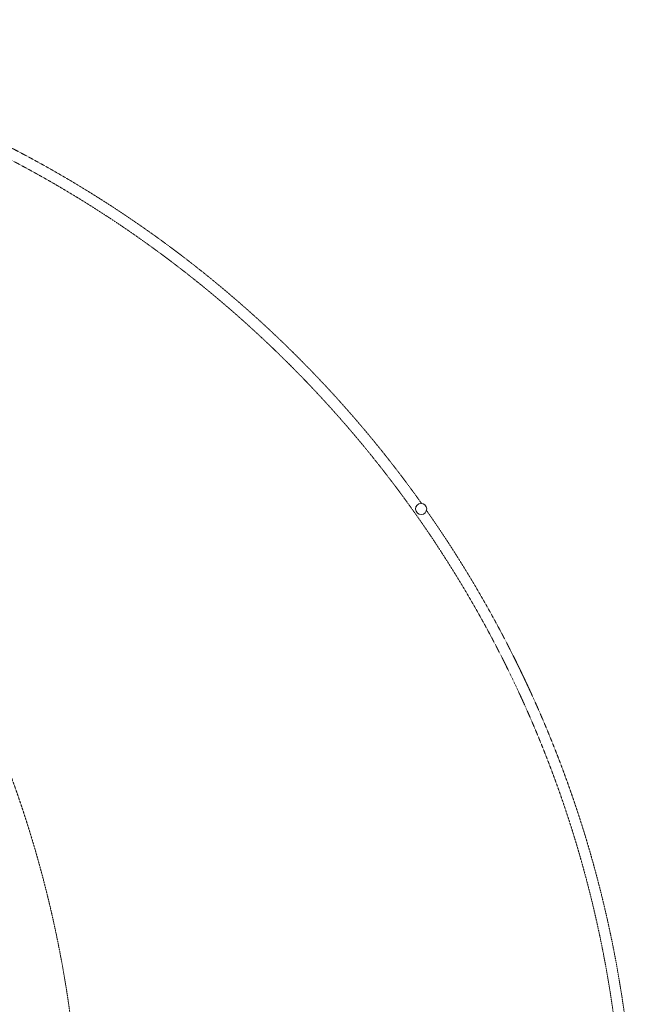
# Model space of a CAD drawing. Header units: millimetres. Extents: x 1000 to 187997, y 958 to 39732.
# Tile 142 of 202: x 72464 to 80800, y 26372 to 39700. Entities that reach past the tile are written whole.
import ezdxf

# ---------------------------------------------------------------- set-up
doc = ezdxf.new("R2010")
doc.units = ezdxf.units.MM
doc.linetypes.add('THO_hhidden', pattern=[2.5, 1.5, -1])
doc.layers.add('A-DETL', color=7, linetype='Continuous', lineweight=13, true_color=0x00a600)
doc.layers.add('S-COLS', color=7, linetype='Continuous', lineweight=13)

# ---------------------------------------------------------------- blocks, each defined once
blk = doc.blocks.new('NLRS_28_SCO_UN_houten kolom rond_gen_bcb - rond 150-V117-00 begane grond _peil_ GO')
at = {"layer": 'S-COLS', "lineweight": 18}
for start, end in [(0, 180), (180, 0)]:
    blk.add_arc((0, 0), 75, start, end, dxfattribs=at)

msp = doc.modelspace()

# ---------------------------------------------------------------- linework, layer by layer
at = {"layer": 'A-DETL', "color": 7, "linetype": 'THO_hhidden'}
for centre, radius, start, end in [((57692, 24100), 15600, 270, 90), ((65200, 24100), 15450, 270, 90), ((65200, 24100), 15600, 35.4753, 63.8627), ((65200, 24100), 15600, 0.0841, 35.0384)]:
    msp.add_arc(centre, radius, start, end, dxfattribs=at)

# ---------------------------------------------------------------- block references
at = {"layer": 'S-COLS', "lineweight": 18, "rotation": 113.9600115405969}
msp.add_blockref('NLRS_28_SCO_UN_houten kolom rond_gen_bcb - rond 150-V117-00 begane grond _peil_ GO', (77900, 33077), dxfattribs=at)

doc.saveas('drawing.dxf')
